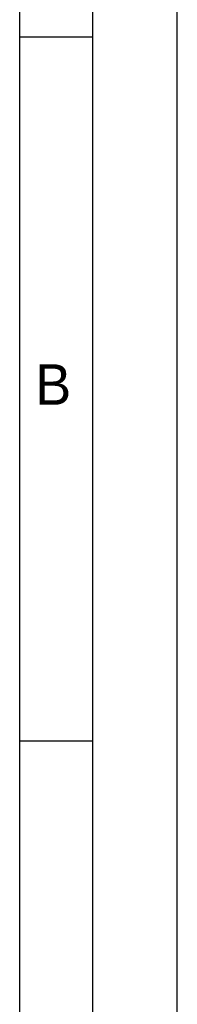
# Model space of a CAD drawing. Header units: millimetres. Extents: x 0 to 420, y -116 to 297.
# Tile 72 of 73: x 407 to 420, y 157 to 238. Entities that reach past the tile are written whole.
import ezdxf

# ---------------------------------------------------------------- set-up
doc = ezdxf.new("R2010")
doc.units = ezdxf.units.MM
doc.header["$LTSCALE"] = 23.1
doc.layers.get('0').update_dxf_attribs({"linetype": 'CONTINUOUS'})
doc.styles.add('TEXTSTYLE_2', font='txt')

msp = doc.modelspace()

# ---------------------------------------------------------------- linework, layer by layer
at = {"color": 7, "linetype": 'Continuous'}
for p, q in [((420, 0), (420, 297)), ((407, 51), (407, 289)), ((413, 289), (413, 6)), ((413, 237), (407, 237)), ((413, 179), (407, 179))]:
    msp.add_line(p, q, dxfattribs=at)

# ---------------------------------------------------------------- texts
at = {"color": 2, "linetype": 'Continuous', "insert": (408.276, 210.057), "char_height": 3.337, "width": 3.33735, "attachment_point": 1, "line_spacing_factor": 0.9, "style": 'TEXTSTYLE_2'}
msp.add_mtext('B', dxfattribs=at)

doc.saveas('drawing.dxf')
